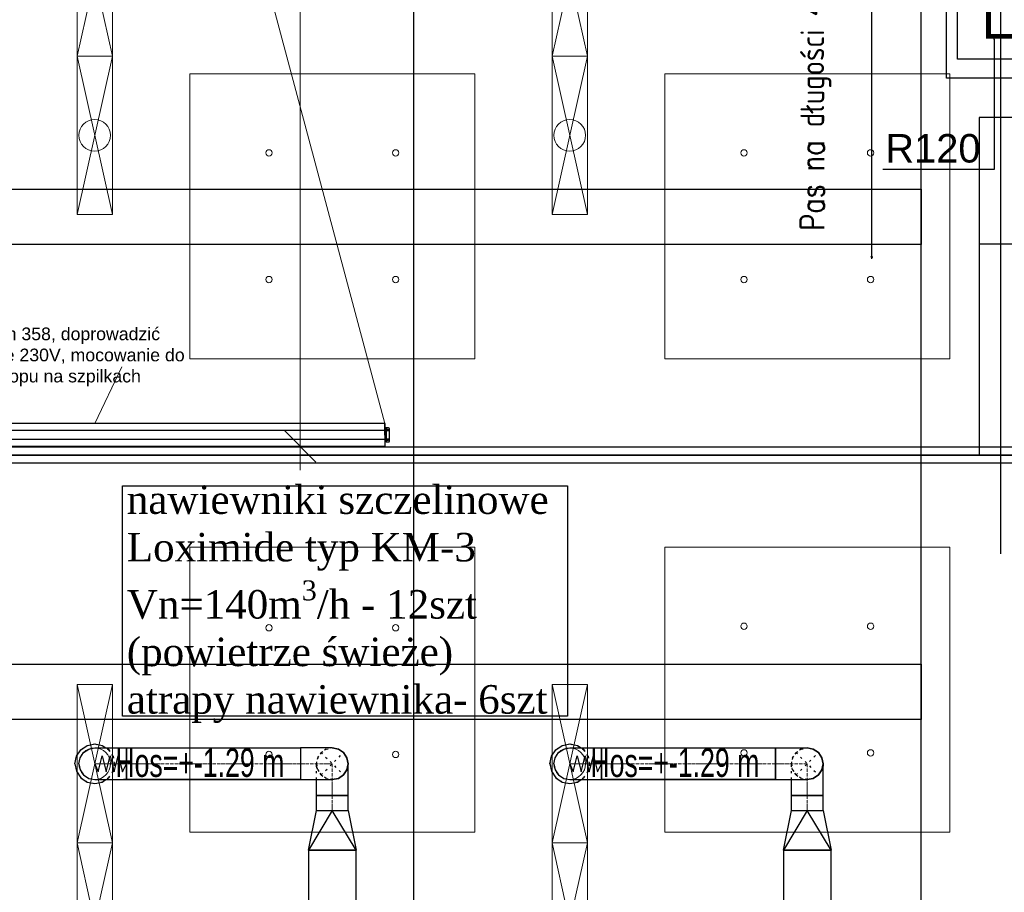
# Model space of a CAD drawing. Header units: centimetres. Extents: x -228435 to 46820, y -89367 to 152985.
# Tile 189 of 252: x 6985 to 13205, y 35238 to 40750. Entities that reach past the tile are written whole.
import ezdxf

# ---------------------------------------------------------------- set-up
doc = ezdxf.new("R2010")
doc.units = ezdxf.units.CM
doc.header["$LTSCALE"] = 50
doc.header["$PDMODE"] = 35
doc.header["$PDSIZE"] = 0.1
for name, pattern in [('CADVENT_CENTERLINE', [9.9, 7.4, -1, 0.5, -1]), ('CADVENT_HIDDEN', [0.8, 0.25, -0.55]), ('Kondygnacja  -0_5$0$HIDDEN', [9.525, 6.35, -3.175]), ('Kondygnacja  -0_5$0$HIDDEN2', [4.7625, 3.175, -1.5875]), ('Osie rzutów$0$DASHDOT2', [12.7, 6.35, -3.175, 0, -3.175])]:
    doc.linetypes.add(name, pattern=pattern)
doc.layers.get('0').update_dxf_attribs({"color": 8})
doc.layers.get('DEFPOINTS').update_dxf_attribs({"color": 8})
for name, color, linetype in [('01-103-Went PP_poziom-0_5$0$L_Nawiew', 3, 'Continuous'), ('bgde-nawiewDETAILS', 1, 'Continuous'), ('bgde-nawiewEXP', 1, 'Continuous'), ('bgde-nawiewHIDDEN', 1, 'Continuous'), ('bgde-tekst', 7, 'Continuous'), ('bgde_AJ_opis', 7, 'Continuous'), ('BOK-_L', 8, 'Continuous'), ('BOK-_P', 8, 'Continuous'), ('KASETA-L', 8, 'Continuous'), ('KASETA-P', 8, 'Continuous'), ('Kondygnacja  -0_5$0$ARCH_GK', 8, 'Continuous'), ('Kondygnacja  -0_5$0$ARCH_INFO_ODPORNOŚĆ OGNIOWA', 8, 'Continuous'), ('Kondygnacja  -0_5$0$ARCH_INFO_OPISY', 8, 'Continuous'), ('Kondygnacja  -0_5$0$ARCH_KONSTR_POWYŻEJ RZUTU', 8, 'Kondygnacja  -0_5$0$HIDDEN'), ('Kondygnacja  -0_5$0$ARCH_KONSTR_POWYŻEJ RZUTU_IST', 8, 'Kondygnacja  -0_5$0$HIDDEN2'), ('Kondygnacja  -0_5$0$ARCH_KONSTRUKCJA_NIEWIDOCZNA', 8, 'Continuous'), ('Kondygnacja  -0_5$0$ARCH_OKŁADZINA', 8, 'Continuous'), ('Kondygnacja  -0_5$0$ARCH_SŁUPY', 8, 'Continuous'), ('Kondygnacja -1$0$ARCH_SZYNY', 8, 'Continuous'), ('KĄTOWNIK_L', 8, 'Continuous'), ('KĄTOWNIK_P', 8, 'Continuous'), ('Osie rzutów$0$ARCH_INFO_OSIE_IST', 8, 'Osie rzutów$0$DASHDOT2'), ('Osie rzutów$0$ARCH_INFO_OSIE_OPISY_IST', 8, 'Continuous')]:
    doc.layers.add(name, color=color, linetype=linetype)
for name, color, linetype, lineweight in [('bgde-nawiewCEN', 7, 'Continuous', 13), ('bgde_nawiewnik', 11, 'Continuous', 5), ('Kondygnacja  -0_5$0$ARCH_INFO_WYMIARY', 8, 'Continuous', 9), ('RYSUNKOWE_NIEDRUK', 8, 'Continuous', 9), ('SU Lampy kwadratowe  -05$0$ARCH_SUFITY_PODWIESZANE', 8, 'Continuous', 9), ('SYSTEMY AV', 8, 'Continuous', 13)]:
    doc.layers.add(name, color=color, linetype=linetype, lineweight=lineweight)
doc.styles.add('-1 sale konferencyjne$0$Arial', font='ARIAL.TTF')
doc.styles.add('Kondygnacja  -0_5$0$Arial', font='ARIAL.TTF')
doc.styles.add('Kondygnacja  -0_5$0$Romans', font='Romans.shx', dxfattribs={"width": 0.7})
doc.styles.add('Kondygnacja  -0_5$0$ROMANS-50-CM', font='romans.shx', dxfattribs={"width": 0.8, "height": 10})
doc.styles.add('Kondygnacja  -0_5$0$Standard', font='txt')
doc.styles.add('Kondygnacja -1$0$Standard', font='txt')
doc.styles.add('Romans', font='Romans.shx')
doc.linetypes.add('Kondygnacja -1$0$SZYNA_LINE', pattern='A,12.7,-7.75,["SZYNA",Kondygnacja -1$0$Standard,S=2.54,R=0,X=-5.95,Y=-1.27],-7.75', length=28.2)
doc.dimstyles.new('Kondygnacja  -0_5$0$ISO-25', dxfattribs={"dimtxt": 2.5, "dimasz": 2.5, "dimexe": 1.25, "dimexo": 0.625, "dimtad": 1, "dimtxsty": 'Kondygnacja  -0_5$0$Standard', "dimcen": 2.5, "dimadec": 0, "dimazin": 0, "dimtfac": 1, "dimtmove": 0, "dimatfit": 3, "dimfxl": 0, "dimarcsym": 0})
doc.dimstyles.new('Kondygnacja  -0_5$0$Wymiary 1-100', dxfattribs={"dimtxt": 12, "dimasz": 10, "dimexe": 5, "dimexo": 0, "dimgap": 4, "dimtad": 1, "dimrnd": 0.5, "dimzin": 12, "dimdsep": 46, "dimtxsty": 'Kondygnacja  -0_5$0$Romans', "dimblk": 'Kondygnacja  -0_5$0$_Oblique', "dimcen": 10, "dimdle": 10, "dimclrt": 55, "dimazin": 0, "dimtfac": 1, "dimtmove": 1, "dimatfit": 3, "dimfxl": 0, "dimtolj": 1, "dimtzin": 0, "dimarcsym": 0})
doc.dimstyles.new('Wymiary 1-200', dxfattribs={"dimtxt": 22, "dimasz": 20, "dimexe": 10, "dimexo": 0, "dimgap": 8, "dimtad": 1, "dimrnd": 0.5, "dimzin": 12, "dimdsep": 46, "dimtxsty": 'Romans', "dimblk": 'OBLIQUE', "dimcen": 0.5, "dimdle": 15, "dimclrt": 55, "dimazin": 0, "dimtfac": 1, "dimtmove": 1, "dimatfit": 3, "dimfxl": 0, "dimtolj": 1, "dimtzin": 0, "dimarcsym": 0})

# ---------------------------------------------------------------- blocks, each defined once
blk = doc.blocks.new('Osie rzutów')
at = {"layer": 'Osie rzutów$0$ARCH_INFO_OSIE_IST', "ltscale": 10}
blk.add_line((12860, 12510), (12860, 4623.26), dxfattribs=at)
blk = doc.blocks.new('SU Lampy kwadratowe  -05')
at = {"layer": 'SU Lampy kwadratowe  -05$0$ARCH_SUFITY_PODWIESZANE'}
for points in [[(12920, 8540.86), (13100, 8540.86), (13100, 8360.86), (12920, 8360.86)], [(13220, 8540.86), (13400, 8540.86), (13400, 8360.86), (13220, 8360.86)], [(12920, 8241.86), (13100, 8241.86), (13100, 8061.86), (12920, 8061.86)], [(13220, 8241.86), (13400, 8241.86), (13400, 8061.86), (13220, 8061.86)]]:
    blk.add_lwpolyline(points, close=True, dxfattribs=at)
for centre in [(12970, 8490.86), (13050, 8490.86), (13270, 8490.86), (13350, 8490.86), (12970, 8410.86), (13050, 8410.86), (13270, 8410.86), (13350, 8410.86), (12970, 8190.86), (13050, 8190.86), (13270, 8191.86), (13350, 8191.86), (12970, 8110.86), (13050, 8110.86), (13270, 8111.86), (13350, 8111.86)]:
    blk.add_circle(centre, 2, dxfattribs=at)
blk = doc.blocks.new('Kondygnacja  -0_5$0$_Dot')
at = {"color": 0, "linetype": 'ByBlock', "lineweight": -2}
blk.add_line((-0.5, 0), (-1, 0), dxfattribs=at)
at = {"color": 0, "linetype": 'ByBlock', "const_width": 0.5}
blk.add_lwpolyline([(-0.25, 0, 1), (0.25, 0, 1)], format="xyb", close=True, dxfattribs=at)
blk = doc.blocks.new('Kondygnacja  -0_5$0$_Oblique')
at = {"color": 0, "linetype": 'ByBlock', "lineweight": -2}
blk.add_line((-0.5, -0.5), (0.5, 0.5), dxfattribs=at)
blk = doc.blocks.new('*D116')
at = {"layer": 'DEFPOINTS', "color": 0}
for p in [(15452.3, 43250), (12366.3, 39250.3), (14822.3, 39250.3)]:
    blk.add_point(p, dxfattribs=at)
at = {"layer": 'Kondygnacja  -0_5$0$ARCH_INFO_WYMIARY', "color": 0, "lineweight": -2}
for p, q in [((12374.3, 43250), (12361.3, 43250)), ((12366.3, 43260), (12366.3, 39240.3)), ((12374.3, 39250.3), (12361.3, 39250.3))]:
    blk.add_line(p, q, dxfattribs=at)
at = {"layer": 'Kondygnacja  -0_5$0$ARCH_INFO_WYMIARY', "color": 0, "lineweight": -2, "xscale": 10, "yscale": 10, "zscale": 10}
for p, rotation in [((12366.3, 43250), 90), ((12366.3, 39250.3), 270)]:
    blk.add_blockref('Kondygnacja  -0_5$0$_Oblique', p, dxfattribs=dict(at, rotation=rotation))
at = {"layer": 'Kondygnacja  -0_5$0$ARCH_INFO_WYMIARY', "color": 55, "insert": (12356.3, 41250.1), "char_height": 12, "attachment_point": 5, "rotation": 90, "style": 'Kondygnacja  -0_5$0$Romans'}
blk.add_mtext('\\A1;3999.5', dxfattribs=at)
blk = doc.blocks.new('Kondygnacja  -0_5$0$konstrukcja istniejąca -0.5')
at = {"layer": 'Kondygnacja  -0_5$0$ARCH_KONSTR_POWYŻEJ RZUTU_IST', "ltscale": 10}
blk.add_line((13382, 8575), (13382, 8625), dxfattribs=at)
for points in [[(13432, 9825), (13432, 4975), (13382, 4975)], [(13382, 7425), (13382, 8575)], [(12338, 8167.89), (13382, 8167.89), (13382, 8132.89), (12338, 8132.89)]]:
    blk.add_lwpolyline(points, dxfattribs=at)
at = {"layer": 'Kondygnacja  -0_5$0$ARCH_KONSTR_POWYŻEJ RZUTU_IST', "ltscale": 10, "elevation": 0}
blk.add_lwpolyline([(12338, 8467.89), (13382, 8467.89), (13382, 8432.89), (12338, 8432.89)], dxfattribs=at)
blk = doc.blocks.new('*D197')
at = {"layer": 'DEFPOINTS', "color": 0}
for p in [(9196, 79785), (9474.1, 79785), (9196, 12690)]:
    blk.add_point(p, dxfattribs=at)
at = {"layer": 'Kondygnacja  -0_5$0$ARCH_INFO_WYMIARY', "color": 0, "lineweight": -2}
for p, q in [((9466.1, 79785), (9479.1, 79785)), ((9474.1, 12680), (9474.1, 79795)), ((9466.1, 12690), (9479.1, 12690))]:
    blk.add_line(p, q, dxfattribs=at)
at = {"layer": 'Kondygnacja  -0_5$0$ARCH_INFO_WYMIARY', "color": 0, "lineweight": -2, "xscale": 10, "yscale": 10, "zscale": 10}
for p, rotation in [((9474.1, 79785), 90), ((9474.1, 12690), 270)]:
    blk.add_blockref('Kondygnacja  -0_5$0$_Oblique', p, dxfattribs=dict(at, rotation=rotation))
at = {"layer": 'Kondygnacja  -0_5$0$ARCH_INFO_WYMIARY', "color": 55, "insert": (9464.1, 46237.5), "char_height": 12, "attachment_point": 5, "rotation": 90, "style": 'Kondygnacja  -0_5$0$Romans'}
blk.add_mtext('\\A1;67095', dxfattribs=at)
blk = doc.blocks.new('*D212')
at = {"layer": 'DEFPOINTS', "color": 0}
for p in [(-30586.3, 81900), (-30681.1, 12489.5), (9064, 12489.5)]:
    blk.add_point(p, dxfattribs=at)
at = {"layer": 'Kondygnacja  -0_5$0$ARCH_INFO_WYMIARY', "color": 0, "lineweight": -2}
for p, q in [((-30673.1, 81900), (-30686.1, 81900)), ((-30681.1, 81910), (-30681.1, 12479.5)), ((-30673.1, 12489.5), (-30686.1, 12489.5))]:
    blk.add_line(p, q, dxfattribs=at)
at = {"layer": 'Kondygnacja  -0_5$0$ARCH_INFO_WYMIARY', "color": 0, "lineweight": -2, "xscale": 10, "yscale": 10, "zscale": 10}
for p, rotation in [((-30681.1, 81900), 90), ((-30681.1, 12489.5), 270)]:
    blk.add_blockref('Kondygnacja  -0_5$0$_Oblique', p, dxfattribs=dict(at, rotation=rotation))
at = {"layer": 'Kondygnacja  -0_5$0$ARCH_INFO_WYMIARY', "color": 55, "insert": (-30691.1, 47194.8), "char_height": 12, "attachment_point": 5, "rotation": 90, "style": 'Kondygnacja  -0_5$0$Romans'}
blk.add_mtext('\\A1;69410.5', dxfattribs=at)
blk = doc.blocks.new('SE2')
at = {"layer": 'BOK-_L', "linetype": 'Continuous', "ltscale": 25.4}
for p, q in [((-880, 1359.8), (-880, 1332.3)), ((-878, 1359.8), (-880, 1359.8)), ((-878, 1315.8), (-880, 1315.8)), ((-878, 1315.8), (-878, 1359.8)), ((-878, 1258.8), (-880, 1258.8)), ((-878, 1258.8), (-878, 1285.3)), ((-878, 1214.8), (-878, 1258.8)), ((-880, 1242.3), (-880, 1214.8)), ((-880, 1214.8), (-878, 1214.8))]:
    blk.add_line(p, q, dxfattribs=at)
at = {"layer": 'BOK-_P', "linetype": 'Continuous', "ltscale": 25.4}
for p, q in [((2678, 1359.8), (2678, 1315.8)), ((2680, 1359.8), (2678, 1359.8)), ((2680, 1315.8), (2678, 1315.8)), ((2680, 1332.3), (2680, 1359.8)), ((2678, 1285.3), (2678, 1258.8)), ((2678, 1258.8), (2678, 1214.8)), ((2680, 1258.8), (2678, 1258.8)), ((2678, 1214.8), (2680, 1214.8)), ((2680, 1214.8), (2680, 1242.3))]:
    blk.add_line(p, q, dxfattribs=at)
at = {"layer": 'KASETA-L', "linetype": 'Continuous', "ltscale": 25.4}
for p, q in [((-878, 1315.8), (-878, 1359.8)), ((2678, 1359.8), (-878, 1359.8)), ((-878, 1285.3), (-878, 1315.8)), ((2678, 1315.8), (-878, 1315.8)), ((2678, 1315.8), (2678, 1359.8)), ((2678, 1285.3), (2678, 1315.8)), ((2678, 1258.8), (-878, 1258.8))]:
    blk.add_line(p, q, dxfattribs=at)
at = {"layer": 'KASETA-P', "linetype": 'Continuous', "ltscale": 25.4}
blk.add_line((-878, 1214.8), (2678, 1214.8), dxfattribs=at)
at = {"layer": 'KĄTOWNIK_L', "linetype": 'Continuous', "ltscale": 25.4}
for p, q in [((2680, 1242.3), (2680, 1332.3)), ((2685, 1332.3), (2685, 1242.3)), ((2700, 1332.3), (2685, 1332.3)), ((2698, 1320.8), (2690, 1320.8)), ((2690, 1320.8), (2690, 1320.8)), ((2698, 1320.8), (2690, 1320.8)), ((2690, 1313.8), (2698, 1313.8)), ((2698, 1320.8), (2698, 1320.8)), ((2706, 1248.3), (2706, 1326.3)), ((2698, 1260.8), (2690, 1260.8)), ((2690, 1260.8), (2690, 1260.8)), ((2698, 1260.8), (2690, 1260.8)), ((2690, 1253.8), (2698, 1253.8)), ((2698, 1260.8), (2698, 1260.8)), ((2706, 1248.3), (2706, 1248.3)), ((2682, 1242.3), (2680, 1242.3)), ((2680, 1242.3), (2682, 1242.3)), ((2682, 1242.3), (2682, 1242.3)), ((2685, 1242.3), (2700, 1242.3)), ((2685, 1242.3), (2700, 1242.3)), ((2700, 1242.3), (2700, 1242.3))]:
    blk.add_line(p, q, dxfattribs=at)
for centre, radius, start, end in [((2690, 1317.3), 3.5, 90, 180), ((2690, 1317.3), 3.5, 90, 270), ((2698, 1317.3), 3.5, 0, 90), ((2698, 1317.3), 3.5, 270, 90), ((2700, 1326.3), 6, 0, 90), ((2690, 1257.3), 3.5, 90, 180), ((2690, 1257.3), 3.5, 90, 270), ((2698, 1257.3), 3.5, 0, 90), ((2698, 1257.3), 3.5, 270, 90), ((2700, 1248.3), 6, 270, 360), ((2700, 1248.3), 6, 270, 360)]:
    blk.add_arc(centre, radius, start, end, dxfattribs=at)
for centre, major_axis, start_param, end_param in [((2685, 1332.3), (-5, 0), 4.712389, 6.283185), ((2685, 1242.3), (5, 0), 1.570796, 3.141593), ((2685, 1242.3), (3, 0), 1.570796, 3.141593)]:
    blk.add_ellipse(centre, major_axis=major_axis, ratio=0.000014, start_param=start_param, end_param=end_param, dxfattribs=at)
at = {"layer": 'KĄTOWNIK_P', "linetype": 'Continuous', "ltscale": 25.4}
for p, q in [((-906, 1326.3), (-906, 1248.3)), ((-885, 1332.3), (-900, 1332.3)), ((-897.5, 1321.3), (-897.5, 1313.3)), ((-890.5, 1313.3), (-890.5, 1321.3)), ((-885, 1242.3), (-885, 1332.3)), ((-880, 1332.3), (-880, 1242.3)), ((-906, 1248.3), (-906, 1248.3)), ((-897.5, 1261.3), (-897.5, 1253.3)), ((-890.5, 1253.3), (-890.5, 1261.3)), ((-900, 1242.3), (-885, 1242.3)), ((-900, 1242.3), (-885, 1242.3)), ((-900, 1242.3), (-900, 1242.3)), ((-882, 1242.3), (-882, 1242.3)), ((-882, 1242.3), (-880, 1242.3)), ((-882, 1242.3), (-880, 1242.3))]:
    blk.add_line(p, q, dxfattribs=at)
for centre, radius, start, end in [((-900, 1326.3), 6, 90, 180), ((-894, 1321.3), 3.5, 0, 180), ((-894, 1321.3), 3.5, 0, 180), ((-894, 1313.3), 3.5, 180, 360), ((-900, 1248.3), 6, 180, 270), ((-900, 1248.3), 6, 180, 270), ((-894, 1261.3), 3.5, 0, 180), ((-894, 1261.3), 3.5, 0, 180), ((-894, 1253.3), 3.5, 180, 360)]:
    blk.add_arc(centre, radius, start, end, dxfattribs=at)
for centre, major_axis, start_param, end_param in [((-885, 1332.3), (-5, 0), 3.141593, 4.712389), ((-885, 1242.3), (5, 0), 0, 1.570796), ((-885, 1242.3), (3, 0), 0, 1.570796)]:
    blk.add_ellipse(centre, major_axis=major_axis, ratio=0.000014, start_param=start_param, end_param=end_param, dxfattribs=at)
blk = doc.blocks.new('_Oblique')
at = {"color": 0, "linetype": 'ByBlock', "lineweight": -2}
blk.add_line((-0.5, -0.5), (0.5, 0.5), dxfattribs=at)
blk = doc.blocks.new('*D249')
at = {"layer": 'DEFPOINTS', "color": 0}
for p in [(-630.08, 4005.51), (-753.43, 3305.51), (-470.31, 3305.51)]:
    blk.add_point(p, dxfattribs=at)
at = {"layer": 'SYSTEMY AV', "color": 0, "lineweight": -2}
for p, q in [((-470.31, 4020.51), (-470.31, 3290.51)), ((-486.31, 4005.51), (-460.31, 4005.51)), ((-486.31, 3305.51), (-460.31, 3305.51))]:
    blk.add_line(p, q, dxfattribs=at)
at = {"layer": 'SYSTEMY AV', "color": 0, "lineweight": -2, "xscale": 20, "yscale": 20, "zscale": 20}
for p, rotation in [((-470.31, 4005.51), 90), ((-470.31, 3305.51), 270)]:
    blk.add_blockref('_Oblique', p, dxfattribs=dict(at, rotation=rotation))
at = {"layer": 'SYSTEMY AV', "color": 55, "insert": (-489.31, 3655.51), "char_height": 22, "attachment_point": 5, "rotation": 90, "style": 'Romans'}
blk.add_mtext('\\A1;700', dxfattribs=at)
blk = doc.blocks.new('A$C066D7839')
at = {"layer": 'bgde_nawiewnik'}
for p, q in [((-50, -11.15), (-50, 11.15)), ((-50, 11.15), (50, 11.15)), ((-50, -11.15), (50, 11.15)), ((50, -11.15), (-50, 11.15)), ((50, 11.15), (50, -11.15)), ((50, -11.15), (-50, -11.15))]:
    blk.add_line(p, q, dxfattribs=at)
blk.add_circle((0, 0), 10, dxfattribs=at)
blk = doc.blocks.new('A$C59BE0B33')
at = {"layer": 'SYSTEMY AV'}
blk.add_line((-583.021, 3355.742), (-600, 3319.999), dxfattribs=at)
blk.add_lwpolyline([(-772.04, 3319.999), (-600, 4005.436), (-416.752, 3319.999)], dxfattribs=at)
at = {"layer": 'SYSTEMY AV', "xscale": 0.09991213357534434, "yscale": 0.09991213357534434, "zscale": 0.09991213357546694}
blk.add_blockref('SE2', (-684.318, 3184.141), dxfattribs=at)
at = {"layer": 'SYSTEMY AV', "insert": (-618.75, 3343.468), "char_height": 20, "width": 164.56719, "attachment_point": 8, "style": '-1 sale konferencyjne$0$Arial'}
blk.add_mtext('\\P{\\H0.4x;Ekran 358, doprowadzić zasilanie 230V, mocowanie do stropu na szpilkach}', dxfattribs=at)
at = {"layer": 'SYSTEMY AV'}
dim = blk.add_linear_dim(base=(-470.312, 3305.511), p1=(-630.082, 4005.511), p2=(-753.431, 3305.511), angle=90, dimstyle='Wymiary 1-200', dxfattribs=at)
dim.commit()
dim.dimension.update_dxf_attribs({"geometry": '*D249', "text_midpoint": (-489.312, 3655.511)})

msp = doc.modelspace()

# ---------------------------------------------------------------- linework, layer by layer
at = {"layer": 'bgde-nawiewCEN', "linetype": 'CADVENT_CENTERLINE', "ltscale": 0.06}
for p, q in [((7459.662, 36049.937), (7459.185, 36049.937)), ((7460.793, 36049.937), (7459.662, 36049.937)), ((7462.996, 36049.937), (7460.793, 36049.937)), ((7466.629, 36049.937), (7462.996, 36049.937)), ((7472.048, 36049.937), (7466.629, 36049.937)), ((7479.611, 36049.937), (7472.048, 36049.937)), ((7489.676, 36049.937), (7479.611, 36049.937)), ((7502.598, 36049.937), (7489.676, 36049.937)), ((7518.737, 36049.937), (7502.598, 36049.937)), ((7538.449, 36049.937), (7518.737, 36049.937)), ((7562.091, 36049.937), (7538.449, 36049.937)), ((7590.021, 36049.937), (7562.091, 36049.937)), ((7641.384, 36049.937), (7590.021, 36049.937)), ((7660.173, 36049.937), (7641.384, 36049.937)), ((8759.358, 36049.937), (7660.173, 36049.937)), ((8760, 36049.937), (8960, 36049.937)), ((8960, 35849.937), (8960, 36049.937)), ((10460.356, 36049.937), (10459.88, 36049.937)), ((10461.488, 36049.937), (10460.356, 36049.937)), ((10463.691, 36049.937), (10461.488, 36049.937)), ((10467.324, 36049.937), (10463.691, 36049.937)), ((10472.743, 36049.937), (10467.324, 36049.937)), ((10480.306, 36049.937), (10472.743, 36049.937)), ((10490.371, 36049.937), (10480.306, 36049.937)), ((10503.293, 36049.937), (10490.371, 36049.937)), ((10519.432, 36049.937), (10503.293, 36049.937)), ((10539.144, 36049.937), (10519.432, 36049.937)), ((10562.786, 36049.937), (10539.144, 36049.937)), ((10590.715, 36049.937), (10562.786, 36049.937)), ((10642.079, 36049.937), (10590.715, 36049.937)), ((10660.868, 36049.937), (10642.079, 36049.937)), ((11760.053, 36049.937), (10660.868, 36049.937)), ((11760.053, 36049.937), (11960.053, 36049.937)), ((11960.053, 35849.937), (11960.053, 36049.937)), ((8960, 35849.937), (8960, 35754.937)), ((11960.053, 35849.937), (11960.053, 35754.937))]:
    msp.add_line(p, q, dxfattribs=at)
at = {"layer": 'bgde-nawiewDETAILS', "linetype": 'CADVENT_HIDDEN'}
for p, q in [((8889.289, 35979.227), (9030.711, 36120.648)), ((8889.289, 36120.648), (9030.711, 35979.227)), ((11889.342, 35979.227), (12030.764, 36120.648)), ((11889.342, 36120.648), (12030.764, 35979.227))]:
    msp.add_line(p, q, dxfattribs=at)
at = {"layer": 'bgde-nawiewEXP', "linetype": 'Continuous'}
for points in [[(7334.185, 36049.937), (7343.7, 36097.773), (7370.797, 36138.326), (7411.35, 36165.422), (7459.185, 36174.937), (7507.021, 36165.422), (7530.195, 36149.937)], [(7359.185, 36049.937), (7366.797, 36088.206), (7388.474, 36120.648), (7420.917, 36142.325), (7459.185, 36149.937), (7660.173, 36149.937), (7660.173, 36011.669)], [(8860, 35754.937), (8860, 35849.937), (9052.388, 35849.937), (9052.388, 35849.937), (9060, 35849.937), (9060, 36049.937), (9052.388, 36088.206), (9030.711, 36120.648), (8998.268, 36142.325), (8960, 36149.937), (8998.268, 36142.325), (9030.711, 36120.648), (9052.388, 36088.206), (9060, 36049.937), (9052.388, 36011.669), (9030.711, 35979.227), (8998.268, 35957.549), (8960, 35949.937), (8998.268, 35957.549), (9030.711, 35979.227), (9052.388, 36011.669), (9060, 36049.937)], [(10334.88, 36049.937), (10344.395, 36097.773), (10371.492, 36138.326), (10412.045, 36165.422), (10459.88, 36174.937), (10507.715, 36165.422), (10530.89, 36149.937)], [(10359.88, 36049.937), (10367.492, 36088.206), (10389.169, 36120.648), (10421.612, 36142.325), (10459.88, 36149.937), (10660.868, 36149.937), (10660.868, 35957.549)], [(11760.053, 35949.937), (11960.053, 35949.937), (11998.321, 35957.549), (12030.764, 35979.227), (12052.441, 36011.669), (12060.053, 36049.937), (12052.441, 36088.206), (12030.764, 36120.648), (11998.321, 36142.325), (11960.053, 36149.937), (11998.321, 36142.325), (12030.764, 36120.648), (12052.441, 36088.206), (12060.053, 36049.937), (12052.441, 36011.669), (12030.764, 35979.227), (11998.321, 35957.549), (11960.053, 35949.937), (11998.321, 35957.549), (12030.764, 35979.227), (12052.441, 36011.669), (12060.053, 36049.937)], [(11760.053, 35949.937), (11760.053, 36149.937), (11960.053, 36149.937), (11998.321, 36142.325), (12030.764, 36120.648), (12052.441, 36088.206), (12060.053, 36049.937)], [(12060.053, 36046.094), (12060.053, 36049.937), (12052.441, 36088.206)], [(7334.185, 36049.937), (7343.7, 36002.102), (7370.797, 35961.549), (7411.35, 35934.452), (7459.185, 35924.937), (7507.021, 35934.452), (7530.195, 35949.937)], [(7359.185, 36049.937), (7366.797, 36011.669), (7388.474, 35979.227), (7420.917, 35957.549), (7459.185, 35949.937), (7660.173, 35949.937)], [(7660.173, 36011.669), (7660.173, 36049.937)], [(7660.173, 35979.227), (7660.173, 36011.669)], [(7660.173, 36011.669), (7660.173, 35979.227)], [(10334.88, 36049.937), (10344.395, 36002.102), (10371.492, 35961.549), (10412.045, 35934.452), (10459.88, 35924.937), (10507.715, 35934.452), (10530.89, 35949.937)], [(10359.88, 36049.937), (10367.492, 36011.669), (10389.169, 35979.227), (10421.612, 35957.549), (10459.88, 35949.937), (10660.868, 35949.937), (10660.868, 35957.549)], [(11860.053, 35754.937), (11860.053, 35849.937), (12052.441, 35849.937), (12052.441, 35849.937), (12060.053, 35849.937), (12060.053, 36046.094), (12060.053, 36034.713)], [(12060.053, 36049.937), (12052.441, 36011.669)], [(7660.173, 35949.937), (7641.384, 35949.937)], [(7660.173, 35979.227), (7660.173, 35957.549)], [(7660.173, 35949.937), (7660.173, 35979.227)], [(7660.173, 35949.937), (8759.358, 35949.937)], [(8860, 35754.937), (9060, 35754.937), (9060, 35849.937), (9052.388, 35849.937), (9052.388, 35849.937), (8860, 35849.937), (8860, 35949.937)], [(10660.868, 35957.549), (10660.868, 35979.227)], [(10660.868, 35957.549), (10660.868, 35949.937)], [(10660.868, 35949.937), (11760.053, 35949.937)], [(11860.053, 35754.937), (12060.053, 35754.937), (12060.053, 35849.937), (12052.441, 35849.937), (12052.441, 35849.937), (11860.053, 35849.937), (11860.053, 35949.937)], [(8810, 35504.937), (9110, 35504.937), (8960, 35754.937), (9060, 35754.937), (9110, 35504.937)], [(11810.053, 35504.937), (12110.053, 35504.937), (11960.053, 35754.937), (12060.053, 35754.937), (12110.053, 35504.937)], [(7784.997, 30338.607), (7784.997, 30738.607), (9110, 30738.607), (9110, 35504.937), (8810, 35504.937), (8810, 34149.953)], [(8810, 30949.953), (8810, 30738.607), (9110, 30738.607), (9110, 30738.607), (12110.053, 30738.607), (12110.053, 35504.937), (11810.053, 35504.937), (11810.053, 34149.953)]]:
    msp.add_lwpolyline(points, dxfattribs=at)
for points in [[(7660.173, 35949.937), (7660.173, 36149.937), (8759.358, 36149.937), (8759.358, 35949.937)], [(8760, 35949.937), (8960, 35949.937), (8998.268, 35957.549), (9030.711, 35979.227), (9052.388, 36011.669), (9060, 36049.937), (9052.388, 36088.206), (9030.711, 36120.648), (8998.268, 36142.325), (8960, 36149.937), (8760, 36149.937), (8760, 35957.549)], [(10660.868, 35949.937), (10660.868, 36149.937), (11760.053, 36149.937), (11760.053, 35949.937)], [(8810, 35504.937), (8860, 35754.937), (8960, 35754.937)], [(11810.053, 35504.937), (11860.053, 35754.937), (11960.053, 35754.937)]]:
    msp.add_lwpolyline(points, close=True, dxfattribs=at)
at = {"layer": 'bgde-nawiewEXP'}
for points in [[(7459.185, 36049.937), (7481.189, 35999.937), (7506.329, 36099.937), (7531.674, 35999.937), (7557.059, 36099.937), (7582.679, 35999.937), (7608.111, 36099.937), (7633.633, 35999.937), (7660.173, 36049.937)], [(10459.88, 36049.937), (10481.884, 35999.937), (10507.024, 36099.937), (10532.369, 35999.937), (10557.754, 36099.937), (10583.374, 35999.937), (10608.806, 36099.937), (10634.328, 35999.937), (10660.868, 36049.937)]]:
    msp.add_lwpolyline(points, dxfattribs=at)
at = {"layer": 'bgde-nawiewHIDDEN', "linetype": 'CADVENT_HIDDEN'}
for points in [[(7334.185, 36049.937), (7343.7, 36097.773), (7370.797, 36138.326), (7411.35, 36165.422), (7459.185, 36174.937), (7507.021, 36165.422), (7547.574, 36138.326), (7530.195, 36149.937)], [(8860, 36046.094), (8860, 36049.937), (8867.612, 36088.206), (8889.289, 36120.648), (8921.732, 36142.325), (8960, 36149.937), (8921.732, 36142.325), (8889.289, 36120.648), (8867.612, 36088.206), (8860, 36049.937), (8867.612, 36011.669), (8889.289, 35979.227), (8921.732, 35957.549), (8960, 35949.937), (8921.732, 35957.549), (8889.289, 35979.227), (8867.612, 36011.669), (8860, 36049.937)], [(10334.88, 36049.937), (10344.395, 36097.773), (10371.492, 36138.326), (10412.045, 36165.422), (10459.88, 36174.937), (10507.715, 36165.422), (10548.268, 36138.326), (10530.89, 36149.937)], [(11860.053, 35949.937), (11860.053, 36049.937), (11867.665, 36011.669), (11889.342, 35979.227), (11921.784, 35957.549), (11960.053, 35949.937), (11921.784, 35957.549), (11889.342, 35979.227), (11867.665, 36011.669), (11860.053, 36049.937), (11867.665, 36088.206), (11889.342, 36120.648), (11921.784, 36142.325), (11960.053, 36149.937), (11921.784, 36142.325), (11889.342, 36120.648), (11867.665, 36088.206), (11860.053, 36049.937)], [(7334.185, 36049.937), (7343.7, 36002.102), (7370.797, 35961.549), (7411.35, 35934.452), (7459.185, 35924.937), (7507.021, 35934.452), (7547.574, 35961.549), (7530.195, 35949.937)], [(8860, 36034.713), (8860, 36046.094)], [(8860, 36046.094), (8860, 36034.713)], [(8860, 35949.937), (8860, 36034.713)], [(8860, 36034.713), (8860, 36016.231)], [(10334.88, 36049.937), (10344.395, 36002.102), (10371.492, 35961.549), (10412.045, 35934.452), (10459.88, 35924.937), (10507.715, 35934.452), (10548.268, 35961.549), (10530.89, 35949.937)]]:
    msp.add_lwpolyline(points, dxfattribs=at)
for points in [[(7547.574, 35961.549), (7574.67, 36002.102), (7584.185, 36049.937), (7574.67, 36097.773), (7547.574, 36138.326), (7574.67, 36097.773), (7584.185, 36049.937), (7574.67, 36002.102)], [(10548.268, 35961.549), (10575.365, 36002.102), (10584.88, 36049.937), (10575.365, 36097.773), (10548.268, 36138.326), (10575.365, 36097.773), (10584.88, 36049.937), (10575.365, 36002.102)]]:
    msp.add_lwpolyline(points, close=True, dxfattribs=at)
at = {"layer": 'bgde_AJ_opis', "elevation": 1920}
msp.add_lwpolyline([(7633.943, 37804.796), (10446.348, 37804.796), (10446.348, 36350.235), (7633.943, 36350.235)], close=True, dxfattribs=at)
at = {"layer": 'bgde_nawiewnik'}
for p, q in [((7347.688, 35549.953, -360.144), (7570.688, 35549.953, -360.144)), ((7570.688, 35549.953, -360.003), (7347.688, 35549.953, -360.003))]:
    msp.add_line(p, q, dxfattribs=at)
at = {"layer": 'Kondygnacja  -0_5$0$ARCH_GK', "linetype": 'Continuous', "lineweight": -3}
for p, q in [((13610, 38050), (1560, 38050)), ((1560, 37950), (13610, 37950))]:
    msp.add_line(p, q, dxfattribs=at)
at = {"layer": 'Kondygnacja  -0_5$0$ARCH_INFO_ODPORNOŚĆ OGNIOWA'}
msp.add_lwpolyline([(13139.867, 39803.148), (12436.942, 39803.148)], dxfattribs=at)
at = {"layer": 'Kondygnacja  -0_5$0$ARCH_KONSTRUKCJA_NIEWIDOCZNA'}
msp.add_lwpolyline([(14010, 41500), (14010, 40500), (12910, 40500), (12910, 41500)], close=True, dxfattribs=at)
msp.add_lwpolyline([(13180, 40750), (13180, 40500)], dxfattribs=at)
at = {"layer": 'Kondygnacja  -0_5$0$ARCH_OKŁADZINA'}
msp.add_lwpolyline([(13730, 40380), (12840, 40380), (12840, 41620), (13335, 41620)], dxfattribs=at)
at = {"layer": 'Kondygnacja  -0_5$0$ARCH_SŁUPY', "const_width": 30}
msp.add_lwpolyline([(13105, 41355), (13815, 41355), (13815, 40645), (13105, 40645)], close=True, dxfattribs=at)
at = {"layer": 'Kondygnacja -1$0$ARCH_SZYNY', "linetype": 'Kondygnacja -1$0$SZYNA_LINE', "ltscale": 2.5}
for p, q in [((13730, 40133.03), (13045.001, 40133.029)), ((13045.001, 40133.029), (13045.002, 38000.031)), ((13730, 39333.03), (13045.001, 39333.029))]:
    msp.add_line(p, q, dxfattribs=at)
at = {"layer": 'Kondygnacja -1$0$ARCH_SZYNY', "linetype": 'Kondygnacja -1$0$SZYNA_LINE', "ltscale": 2.5, "const_width": 10}
msp.add_lwpolyline([(13950, 38000), (1560, 38000)], dxfattribs=at)

# ---------------------------------------------------------------- block references
at = {"layer": '01-103-Went PP_poziom-0_5$0$L_Nawiew', "xscale": 10, "yscale": 10, "zscale": 10, "rotation": 270}
for p in [(7459.188, 41019.953, -360.029), (10459.883, 41019.953, -360.029), (7459.188, 40019.953, -360.029), (10459.883, 40019.953, -360.029)]:
    msp.add_blockref('A$C066D7839', p, dxfattribs=at)
at = {"layer": 'bgde_nawiewnik', "yscale": 10, "zscale": 10}
for p, xscale, rotation in [((7459.188, 36049.953, -360.158), 10, 270), ((10459.883, 36049.953, -360.003), 10, 270), ((7459.188, 35049.953, -360.158), 10, 270), ((10459.883, 35049.953, -360.144), 10, 270), ((10459.883, 35049.953, -360.144), -10, 90)]:
    msp.add_blockref('A$C066D7839', p, dxfattribs=dict(at, xscale=xscale, rotation=rotation))
at = {"layer": 'Kondygnacja  -0_5$0$ARCH_KONSTR_POWYŻEJ RZUTU', "xscale": 10, "yscale": 10, "zscale": 10}
msp.add_blockref('Kondygnacja  -0_5$0$konstrukcja istniejąca -0.5', (-121140, -45000), dxfattribs=at)
at = {"layer": 'Osie rzutów$0$ARCH_INFO_OSIE_OPISY_IST', "xscale": 10, "yscale": 10, "zscale": 10}
msp.add_blockref('Osie rzutów', (-121140, -45000), dxfattribs=at)
at = {"layer": 'RYSUNKOWE_NIEDRUK', "lineweight": 13, "xscale": 10, "yscale": 10, "zscale": 10}
msp.add_blockref('A$C59BE0B33', (13460, 5000), dxfattribs=at)
msp.add_blockref('A$C59BE0B33', (13460, 5000), dxfattribs=at)
at = {"layer": 'SU Lampy kwadratowe  -05$0$ARCH_SUFITY_PODWIESZANE', "xscale": 10, "yscale": 10, "zscale": 10}
msp.add_blockref('SU Lampy kwadratowe  -05', (-121140, -45000), dxfattribs=at)

# ---------------------------------------------------------------- texts
at = {"layer": 'bgde-tekst', "width": 0.7}
for p in [(7589.26, 35966.85, 1920.141), (10589.955, 35966.85, 1920.141)]:
    msp.add_text('Hos=+-1.29 m ', height=180, dxfattribs=at).set_placement(p)
at = {"layer": 'bgde_AJ_opis', "insert": (7661.835, 37808.267, 1920), "char_height": 180, "width": 2961.50181, "attachment_point": 1}
msp.add_mtext('\\A1;{\\fTimes New Roman|b0|i0|c238|p18;nawiewniki szczelinowe Loximide typ KM-3\\PVn=140m\\H0.7x;\\S3^ ;\\H1.429x;/h - 12szt (powietrze świeże)\\Patrapy nawiewnika- 6szt}', dxfattribs=at)
at = {"layer": 'Kondygnacja  -0_5$0$ARCH_INFO_ODPORNOŚĆ OGNIOWA', "insert": (12753.841, 40086.389), "char_height": 180, "width": 533.32525, "attachment_point": 5, "style": 'Kondygnacja  -0_5$0$Arial'}
msp.add_mtext('\\PR120', dxfattribs=at)
at = {"layer": 'Kondygnacja  -0_5$0$ARCH_INFO_OPISY', "insert": (11916.979, 39416.953), "char_height": 150, "width": 6265.3268, "attachment_point": 1, "rotation": 90, "style": 'Kondygnacja  -0_5$0$ROMANS-50-CM'}
msp.add_mtext('Pas na długości 400cm REI 120', dxfattribs=at)

# ---------------------------------------------------------------- dimensions: what is measured, and where the dimension line sits
at = {"layer": 'Kondygnacja  -0_5$0$ARCH_INFO_WYMIARY'}
for base, p1, p2, picture, middle in [((-30681.114, 12489.5), (-30586.301, 81900), (9064, 12489.5), '*D212', (-30691.114, 47194.75)), ((9474.093, 79785), (9196, 12690), (9196, 79785), '*D197', (9464.093, 46237.5))]:
    dim = msp.add_linear_dim(base=base, p1=p1, p2=p2, angle=90, dimstyle='Kondygnacja  -0_5$0$Wymiary 1-100', dxfattribs=at)
    dim.commit()
    dim.dimension.update_dxf_attribs({"geometry": picture, "text_midpoint": middle})
dim = msp.add_linear_dim(base=(12366.284, 39250.282), p1=(15452.302, 43250), p2=(14822.302, 39250.282), angle=90, dimstyle='Kondygnacja  -0_5$0$Wymiary 1-100', dxfattribs=at)
dim.commit()
dim.dimension.update_dxf_attribs({"geometry": '*D116', "text_midpoint": (12366.284, 41250.141), "dimtype": 160})

# ---------------------------------------------------------------- leaders
at = {"layer": 'Kondygnacja  -0_5$0$ARCH_INFO_ODPORNOŚĆ OGNIOWA'}
msp.add_leader([(13139.867, 40627.219), (13139.867, 40254.729), (13139.867, 39803.148)], dimstyle='Kondygnacja  -0_5$0$ISO-25', override={"dimscale": 5, "dimasz": 2, "dimtad": 0, "dimldrblk": 'Kondygnacja  -0_5$0$_Dot'}, dxfattribs=at)

doc.saveas('drawing.dxf')
